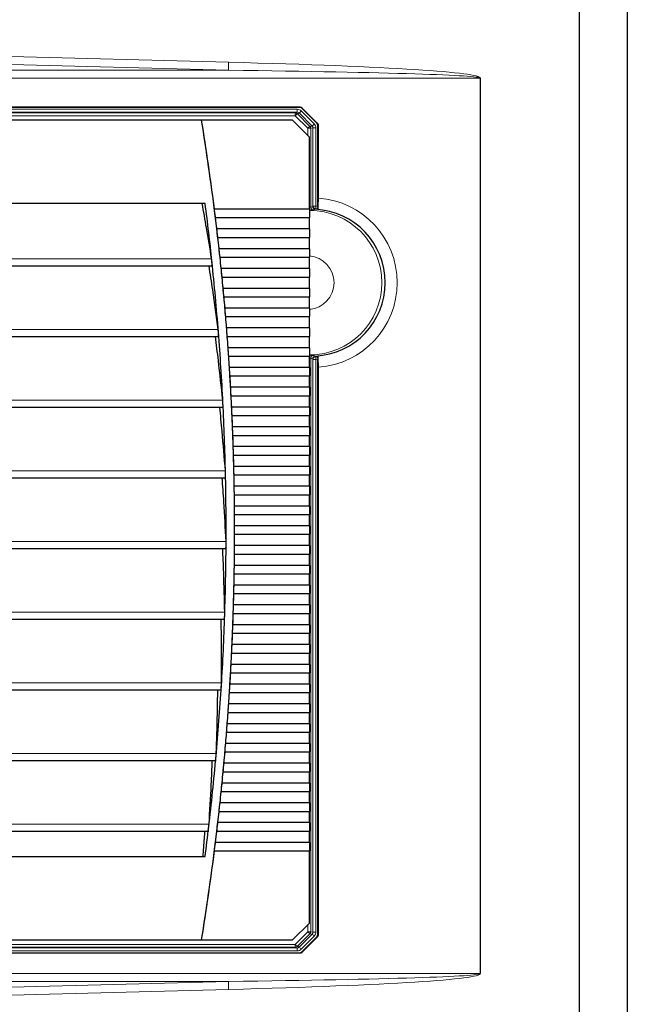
# Model space of a CAD drawing. Header units: millimetres. Extents: x 0 to 4205, y 0 to 2970.
# Tile 73 of 87: x 2272 to 2380, y 2322 to 2496. Entities that reach past the tile are written whole.
import ezdxf

# ---------------------------------------------------------------- set-up
doc = ezdxf.new("R2010")
doc.units = ezdxf.units.MM
doc.header["$LTSCALE"] = 5
doc.styles.add('SLDTEXTSTYLE0', font='TXT', dxfattribs={"width": 0.605})
doc.dimstyles.new('SLDDIMSTYLE0', dxfattribs={"dimtxt": 12.841593, "dimasz": 16.5, "dimexe": 0, "dimexo": 0.0625, "dimgap": 3.210398, "dimtad": 1, "dimdec": 0, "dimrnd": 1e-09, "dimzin": 12, "dimdsep": 46, "dimtxsty": 'SLDTEXTSTYLE0', "dimsah": 1, "dimcen": 0.09, "dimadec": 0, "dimazin": 3, "dimtfac": 1, "dimtdec": 1, "dimtofl": 0, "dimtmove": 0, "dimatfit": 3, "dimfxl": 0, "dimfrac": 2, "dimtolj": 1, "dimtzin": 12, "dimarcsym": 0})

# ---------------------------------------------------------------- blocks, each defined once
blk = doc.blocks.new('_D_7')
at = {"color": 7, "linetype": 'Continuous', "lineweight": 0}
for p, q in [((2163.82, 2742.16), (2159.41, 2742.16)), ((2159.41, 2742.16), (2159.41, 2722.44)), ((2198.12, 2742.16), (2202.53, 2742.16)), ((2202.53, 2742.16), (2202.53, 2722.44)), ((1950.03, 2550.64), (1950.03, 2724.5)), ((2399.56, 1699.78), (2399.56, 2724.5)), ((2159.41, 2722.44), (2163.82, 2722.44)), ((2202.53, 2722.44), (2198.12, 2722.44)), ((1950.03, 2719.5), (2399.56, 2719.5))]:
    blk.add_line(p, q, dxfattribs=at)
at = {"color": 7, "linetype": 'Continuous', "lineweight": 18}
for points in [[(1950.03, 2719.5), (1966.53, 2717), (1966.53, 2722)], [(2399.56, 2719.5), (2383.06, 2722), (2383.06, 2717)]]:
    blk.add_solid(points, dxfattribs=at)
at = {"color": 7, "linetype": 'Continuous', "lineweight": 18, "char_height": 13.229, "attachment_point": 1, "style": 'SLDTEXTSTYLE0'}
for s, insert in [('450', (2166.27, 2762.15)), ('17,7', (2163.82, 2739.49))]:
    blk.add_mtext(s, dxfattribs=dict(at, insert=insert))

msp = doc.modelspace()

# ---------------------------------------------------------------- linework, layer by layer
at = {"color": 7, "linetype": 'Continuous', "lineweight": 25}
for p, q in [((2371.06, 2586.69), (2371.06, 2151.67)), ((2379.56, 2586.69), (2379.56, 2151.67)), ((2321.63, 2480.67), (2180.32, 2480.67)), ((2321.73, 2480.71), (2180.35, 2480.71)), ((2324.7, 2477.81), (2321.99, 2480.52)), ((2322.08, 2480.56), (2324.79, 2477.85)), ((2304.27, 2478.42), (2267.82, 2478.42)), ((2304.28, 2478.42), (2304.27, 2478.42)), ((2320.36, 2478.42), (2304.28, 2478.42)), ((2323.36, 2475.42), (2320.36, 2478.42)), ((2324.84, 2463.21), (2324.84, 2477.46)), ((2324.94, 2464.62), (2324.94, 2477.5)), ((2323.36, 2462.67), (2323.36, 2475.42)), ((2304.91, 2463.67), (2197.05, 2463.67)), ((2323.36, 2462.67), (2306.56, 2462.67)), ((2306.74, 2461.17), (2323.36, 2461.17)), ((2323.36, 2459.17), (2323.36, 2461.17)), ((2323.36, 2459.17), (2306.99, 2459.17)), ((2307.16, 2457.67), (2323.36, 2457.67)), ((2323.36, 2455.67), (2323.36, 2457.67)), ((2323.36, 2455.67), (2307.39, 2455.67)), ((2307.55, 2454.17), (2323.36, 2454.17)), ((2323.36, 2452.17), (2323.36, 2454.17)), ((2195.77, 2452.66), (2306.16, 2452.66)), ((2323.36, 2452.17), (2307.76, 2452.17)), ((2307.91, 2450.67), (2323.36, 2450.67)), ((2323.36, 2448.67), (2323.36, 2450.67)), ((2323.36, 2448.67), (2308.11, 2448.67)), ((2308.25, 2447.17), (2323.36, 2447.17)), ((2323.36, 2445.17), (2323.36, 2447.17)), ((2323.36, 2445.17), (2308.43, 2445.17)), ((2308.55, 2443.67), (2323.36, 2443.67)), ((2323.36, 2441.67), (2323.36, 2443.67)), ((2323.36, 2441.67), (2308.72, 2441.67)), ((2194.64, 2440.16), (2307.28, 2440.16)), ((2308.83, 2440.17), (2323.36, 2440.17)), ((2323.36, 2438.17), (2323.36, 2440.17)), ((2323.36, 2438.17), (2308.98, 2438.17)), ((2309.08, 2436.67), (2323.36, 2436.67)), ((2323.36, 2434.67), (2323.36, 2436.67)), ((2323.36, 2434.67), (2309.22, 2434.67)), ((2324.84, 2334.38), (2324.84, 2436.13)), ((2324.94, 2334.35), (2324.94, 2434.72)), ((2309.31, 2433.17), (2323.36, 2433.17)), ((2323.36, 2431.17), (2323.36, 2433.17)), ((2323.36, 2431.17), (2309.43, 2431.17)), ((2309.51, 2429.67), (2323.36, 2429.67)), ((2323.36, 2427.67), (2323.36, 2429.67)), ((2193.86, 2427.66), (2308.06, 2427.66)), ((2323.36, 2427.67), (2309.61, 2427.67)), ((2309.68, 2426.17), (2323.36, 2426.17)), ((2323.36, 2424.17), (2323.36, 2426.17)), ((2323.36, 2424.17), (2309.76, 2424.17)), ((2309.82, 2422.67), (2323.36, 2422.67)), ((2323.36, 2420.67), (2323.36, 2422.67)), ((2323.36, 2420.67), (2309.89, 2420.67)), ((2309.94, 2419.17), (2323.36, 2419.17)), ((2323.36, 2417.17), (2323.36, 2419.17)), ((2323.36, 2417.17), (2309.99, 2417.17)), ((2310.03, 2415.67), (2323.36, 2415.67)), ((2323.36, 2413.67), (2323.36, 2415.67)), ((2193.43, 2415.16), (2308.49, 2415.16)), ((2323.36, 2413.67), (2310.06, 2413.67)), ((2310.09, 2412.17), (2323.36, 2412.17)), ((2323.36, 2410.17), (2323.36, 2412.17)), ((2323.36, 2410.17), (2310.11, 2410.17)), ((2310.12, 2408.67), (2323.36, 2408.67)), ((2323.36, 2406.67), (2323.36, 2408.67)), ((2323.36, 2406.67), (2310.13, 2406.67)), ((2310.13, 2405.17), (2323.36, 2405.17)), ((2323.36, 2403.17), (2323.36, 2405.17)), ((2323.36, 2403.17), (2310.12, 2403.17)), ((2193.35, 2402.66), (2308.58, 2402.66)), ((2310.11, 2401.67), (2323.36, 2401.67)), ((2323.36, 2399.67), (2323.36, 2401.67)), ((2323.36, 2399.67), (2310.09, 2399.67)), ((2310.06, 2398.17), (2323.36, 2398.17)), ((2323.36, 2396.17), (2323.36, 2398.17)), ((2323.36, 2396.17), (2310.03, 2396.17)), ((2309.99, 2394.67), (2323.36, 2394.67)), ((2323.36, 2392.67), (2323.36, 2394.67)), ((2323.36, 2392.67), (2309.94, 2392.67)), ((2309.89, 2391.17), (2323.36, 2391.17)), ((2323.36, 2389.17), (2323.36, 2391.17)), ((2193.61, 2390.16), (2308.35, 2390.16)), ((2323.36, 2389.17), (2309.82, 2389.17)), ((2309.76, 2387.67), (2323.36, 2387.67)), ((2323.36, 2385.67), (2323.36, 2387.67)), ((2309.61, 2384.17), (2323.36, 2384.17)), ((2323.36, 2385.67), (2309.68, 2385.67)), ((2323.36, 2382.17), (2323.36, 2384.17)), ((2309.43, 2380.67), (2323.36, 2380.67)), ((2323.36, 2382.17), (2309.51, 2382.17)), ((2323.36, 2378.67), (2323.36, 2380.67)), ((2194.22, 2377.66), (2307.77, 2377.66)), ((2309.22, 2377.17), (2323.36, 2377.17)), ((2323.36, 2378.67), (2309.31, 2378.67)), ((2323.36, 2375.17), (2323.36, 2377.17)), ((2308.98, 2373.67), (2323.36, 2373.67)), ((2323.36, 2375.17), (2309.08, 2375.17)), ((2323.36, 2371.67), (2323.36, 2373.67)), ((2308.72, 2370.17), (2323.36, 2370.17)), ((2323.36, 2371.67), (2308.83, 2371.67)), ((2323.36, 2368.17), (2323.36, 2370.17)), ((2308.43, 2366.67), (2323.36, 2366.67)), ((2323.36, 2368.17), (2308.55, 2368.17)), ((2323.36, 2364.67), (2323.36, 2366.67)), ((2195.18, 2365.16), (2306.84, 2365.16)), ((2308.11, 2363.17), (2323.36, 2363.17)), ((2323.36, 2364.67), (2308.25, 2364.67)), ((2323.36, 2361.17), (2323.36, 2363.17)), ((2307.76, 2359.67), (2323.36, 2359.67)), ((2323.36, 2361.17), (2307.91, 2361.17)), ((2323.36, 2357.67), (2323.36, 2359.67)), ((2307.39, 2356.17), (2323.36, 2356.17)), ((2323.36, 2357.67), (2307.55, 2357.67)), ((2323.36, 2354.17), (2323.36, 2356.17)), ((2196.49, 2352.66), (2305.57, 2352.66)), ((2306.99, 2352.67), (2323.36, 2352.67)), ((2323.36, 2354.17), (2307.16, 2354.17)), ((2323.36, 2350.67), (2323.36, 2352.67)), ((2306.56, 2349.17), (2323.36, 2349.17)), ((2323.36, 2350.67), (2306.74, 2350.67)), ((2323.36, 2336.42), (2323.36, 2349.17)), ((2197.05, 2348.17), (2304.91, 2348.17)), ((2320.36, 2333.42), (2323.36, 2336.42)), ((2321.99, 2331.32), (2324.7, 2334.03)), ((2324.79, 2333.99), (2322.09, 2331.28)), ((2197.7, 2333.42), (2304.27, 2333.42)), ((2304.28, 2333.42), (2304.27, 2333.42)), ((2304.28, 2333.42), (2320.36, 2333.42)), ((2180.32, 2331.17), (2321.64, 2331.17)), ((2180.35, 2331.14), (2321.73, 2331.14))]:
    msp.add_line(p, q, dxfattribs=at)
at = {"color": 8, "linetype": 'Continuous', "lineweight": 18}
for p, q in [((2155.38, 2492.71), (2309.05, 2488.67)), ((2309.04, 2487.26), (2155.37, 2491.3)), ((2151.38, 2487.26), (2309.04, 2487.26)), ((2353.53, 2485.84), (2150.19, 2485.84)), ((2353.53, 2327.5), (2353.53, 2485.84)), ((2353.53, 2485.84), (2353.58, 2485.84)), ((2353.58, 2485.84), (2353.58, 2327.5)), ((2321.18, 2479.83), (2180.72, 2479.83)), ((2180.75, 2480.33), (2321.21, 2480.33)), ((2320.87, 2479.69), (2321.18, 2479.83)), ((2321.63, 2480.67), (2321.73, 2480.71)), ((2321.91, 2480.04), (2324.21, 2477.74)), ((2322.08, 2480.56), (2321.99, 2480.52)), ((2320.84, 2479.19), (2180.51, 2479.19)), ((2180.53, 2479.69), (2320.87, 2479.69)), ((2323.06, 2476.97), (2320.84, 2479.19)), ((2321.53, 2479.68), (2321.23, 2479.54)), ((2321.23, 2479.54), (2323.44, 2477.32)), ((2323.83, 2477.38), (2321.53, 2479.68)), ((2323.06, 2475.72), (2323.06, 2476.97)), ((2323.06, 2476.97), (2323.58, 2476.97)), ((2323.44, 2477.32), (2323.83, 2477.38)), ((2323.97, 2477.03), (2323.58, 2476.97)), ((2323.58, 2476.97), (2323.58, 2463.03)), ((2324.5, 2477.03), (2323.97, 2477.03)), ((2323.97, 2463.23), (2323.97, 2477.03)), ((2324.5, 2477.03), (2324.5, 2463.23)), ((2324.7, 2477.81), (2324.79, 2477.85)), ((2324.94, 2477.5), (2324.84, 2477.46)), ((2323.35, 2462.44), (2323.4, 2462.44)), ((2323.4, 2462.44), (2323.35, 2462.37)), ((2323.4, 2462.44), (2323.52, 2462.51)), ((2323.58, 2463.03), (2323.93, 2463.15)), ((2323.93, 2463.15), (2323.97, 2463.23)), ((2323.97, 2463.23), (2324.5, 2463.23)), ((2324.46, 2462.76), (2324.4, 2462.65)), ((2195.9, 2453.89), (2306.05, 2453.89)), ((2194.73, 2441.39), (2307.21, 2441.39)), ((2323.4, 2436.9), (2323.35, 2436.97)), ((2323.4, 2436.9), (2323.35, 2436.9)), ((2323.4, 2436.9), (2323.52, 2436.83)), ((2323.58, 2436.31), (2323.58, 2334.87)), ((2323.93, 2436.19), (2323.58, 2436.31)), ((2323.97, 2436.11), (2323.93, 2436.19)), ((2324.4, 2436.69), (2324.46, 2436.58)), ((2324.5, 2436.11), (2323.97, 2436.11)), ((2323.97, 2334.81), (2323.97, 2436.11)), ((2324.5, 2436.11), (2324.5, 2334.81)), ((2193.92, 2428.89), (2308.03, 2428.89)), ((2193.46, 2416.39), (2308.49, 2416.39)), ((2193.34, 2403.89), (2308.61, 2403.89)), ((2193.57, 2391.39), (2308.38, 2391.39)), ((2194.15, 2378.89), (2307.8, 2378.89)), ((2195.07, 2366.39), (2306.87, 2366.39)), ((2196.35, 2353.89), (2305.6, 2353.89)), ((2323.06, 2334.87), (2323.06, 2336.12)), ((2320.84, 2332.65), (2323.06, 2334.87)), ((2323.44, 2334.52), (2321.23, 2332.3)), ((2321.53, 2332.16), (2323.83, 2334.46)), ((2324.21, 2334.11), (2321.91, 2331.81)), ((2323.58, 2334.87), (2323.06, 2334.87)), ((2323.83, 2334.46), (2323.44, 2334.52)), ((2323.58, 2334.87), (2323.97, 2334.81)), ((2324.5, 2334.81), (2323.97, 2334.81)), ((2324.79, 2333.99), (2324.7, 2334.03)), ((2324.84, 2334.38), (2324.94, 2334.35)), ((2180.51, 2332.65), (2320.84, 2332.65)), ((2320.87, 2332.15), (2180.53, 2332.15)), ((2180.72, 2332.01), (2321.18, 2332.01)), ((2321.18, 2332.01), (2320.87, 2332.15)), ((2321.23, 2332.3), (2321.53, 2332.16)), ((2321.21, 2331.51), (2180.75, 2331.51)), ((2321.73, 2331.14), (2321.64, 2331.17)), ((2321.99, 2331.32), (2322.09, 2331.28)), ((2150.19, 2327.5), (2353.53, 2327.5)), ((2353.53, 2327.5), (2353.58, 2327.5)), ((2309.04, 2326.09), (2151.38, 2326.09)), ((2155.37, 2322.04), (2309.04, 2326.09)), ((2309.05, 2324.67), (2155.38, 2320.63))]:
    msp.add_line(p, q, dxfattribs=at)
at = {"color": 8, "linetype": 'Continuous', "lineweight": 18, "flags": 128}
for points in [[(2324.4, 2462.65), (2324.31, 2462.61), (2324.06, 2462.53)], [(2324.06, 2436.81), (2324.16, 2436.78), (2324.4, 2436.69)]]:
    msp.add_lwpolyline(points, dxfattribs=at)
at = {"color": 8, "linetype": 'Continuous', "lineweight": 18}
for centre, radius, start, end in [((2352.01, 2487.45), 42.97, 178.381, 180.2635), ((2318.97, 2480.21), 2.24, 350.2173, 3.0349), ((2319.26, 2482.52), 3.64, 308.6525, 316.8626), ((2323.08, 2479.31), 2.24, 170.2173, 183.0349), ((2323.5, 2476.7), 3.64, 128.6525, 136.8626), ((2320.87, 2479.19), 0.499, 44.9827, 89.9417), ((2325.71, 2474.48), 3.64, 128.6525, 136.8626), ((2323.08, 2476.97), 0.502, 0.0668, 44.8576), ((2321.55, 2480.22), 3.64, 308.6525, 316.8626), ((2323.88, 2449.67), 14.99, 274.0442, 85.9558), ((2323.6, 2462.75), 0.255, 194.2199, 249.9451), ((2323.38, 2449.67), 12.77, 270.0815, 89.9185), ((2324.08, 2463.03), 0.501, 180.1078, 267.5704), ((2324.43, 2463.15), 0.501, 180.1073, 267.0591), ((2324.47, 2463.26), 0.503, 183.6732, 268.033), ((2320.64, 2463.35), 3.86, 351.2516, 358.2796), ((2323.82, 2449.72), 13.06, 85.6665, 87.219), ((2323.84, 2449.72), 13.53, 85.7679, 87.219), ((2322.92, 2449.67), 4.78, 275.1588, 84.8412), ((2323.6, 2436.59), 0.255, 110.0549, 165.7801), ((2324.08, 2436.31), 0.501, 92.4296, 179.8922), ((2324.43, 2436.19), 0.501, 92.9409, 179.8927), ((2324.47, 2436.08), 0.503, 91.967, 176.3268), ((2323.82, 2449.62), 13.06, 272.781, 274.3335), ((2320.64, 2435.99), 3.86, 1.7204, 8.7484), ((2323.84, 2449.62), 13.53, 272.781, 274.2321), ((2325.71, 2337.36), 3.64, 223.1374, 231.3475), ((2323.08, 2334.87), 0.502, 315.1424, 359.9332), ((2321.55, 2331.62), 3.64, 43.1374, 51.3475), ((2323.08, 2332.53), 2.24, 176.9651, 189.7827), ((2323.5, 2335.14), 3.64, 223.1374, 231.3475), ((2320.87, 2332.65), 0.499, 270.0583, 315.0173), ((2318.97, 2331.63), 2.24, 356.9651, 9.7827), ((2319.26, 2329.32), 3.64, 43.1374, 51.3475), ((2352.01, 2325.89), 42.97, 179.7365, 181.619)]:
    msp.add_arc(centre, radius, start, end, dxfattribs=at)
at = {"color": 7, "linetype": 'Continuous', "lineweight": 25}
for centre, radius, start, end in [((1857.83, 2405.93), 452.29, 7.1116, 9.2234), ((1857.84, 2405.93), 452.29, 7.2072, 9.2234), ((1857.82, 2405.92), 450.81, 6.0462, 7.3597), ((2346.01, 2461.92), 22.66, 178.1077, 181.8923), ((2323.77, 2449.67), 12.99, 272.8096, 87.1904), ((1857.81, 2405.92), 452.31, 6.6651, 7.1116), ((1857.82, 2405.92), 452.31, 6.7605, 7.0161), ((2346.01, 2458.42), 22.66, 178.1077, 181.8923), ((1857.81, 2405.92), 452.31, 6.2189, 6.6651), ((1857.82, 2405.92), 452.31, 6.3143, 6.5696), ((2346.01, 2454.92), 22.66, 178.1077, 181.8923), ((1857.8, 2405.92), 452.32, 5.7731, 6.2189), ((1857.81, 2405.92), 452.32, 5.8684, 6.1235), ((1857.8, 2405.92), 450.82, 4.4508, 6.0462), ((2346.01, 2451.42), 22.66, 178.1077, 181.8923), ((1857.8, 2405.92), 452.32, 5.3277, 5.7731), ((1857.81, 2405.92), 452.32, 5.4229, 5.6778), ((2346.01, 2447.92), 22.66, 178.1077, 181.8923), ((1857.8, 2405.92), 452.32, 4.8825, 5.3277), ((1857.81, 2405.92), 452.32, 4.9777, 5.2325), ((2346.01, 2444.42), 22.66, 178.1077, 181.8923), ((1857.79, 2405.92), 452.33, 4.4377, 4.8825), ((1857.8, 2405.92), 452.33, 4.5328, 4.7874), ((2346.01, 2440.92), 22.66, 178.1077, 181.8923), ((1857.79, 2405.92), 450.83, 2.8589, 4.4508), ((1857.79, 2405.92), 452.33, 3.9932, 4.4377), ((1857.8, 2405.92), 452.33, 4.0882, 4.3427), ((2346.01, 2437.42), 22.66, 178.1077, 181.8923), ((1857.79, 2405.92), 452.33, 3.5489, 3.9932), ((1857.8, 2405.92), 452.33, 3.6439, 3.8982), ((2346.01, 2433.92), 22.66, 178.1077, 181.8923), ((1857.78, 2405.92), 452.34, 3.1048, 3.5489), ((1857.8, 2405.92), 452.34, 3.1997, 3.4539), ((2346.01, 2430.42), 22.66, 178.1077, 181.8923), ((1857.78, 2405.92), 452.34, 2.6609, 3.1048), ((1857.79, 2405.92), 452.34, 2.7558, 3.0099), ((1857.78, 2405.92), 450.84, 1.2693, 2.8589), ((2346.01, 2426.92), 22.66, 178.1077, 181.8923), ((1857.78, 2405.92), 452.34, 2.2172, 2.6609), ((1857.79, 2405.92), 452.34, 2.312, 2.566), ((2346.01, 2423.42), 22.66, 178.1077, 181.8923), ((1857.78, 2405.92), 452.34, 1.7736, 2.2172), ((1857.79, 2405.92), 452.34, 1.8684, 2.1223), ((2346.01, 2419.92), 22.66, 178.1077, 181.8923), ((1857.78, 2405.92), 452.34, 1.3301, 1.7736), ((1857.79, 2405.92), 452.34, 1.4249, 1.6788), ((2346.01, 2416.42), 22.66, 178.1077, 181.8923), ((1857.78, 2405.92), 450.84, 359.6806, 1.2693), ((1857.78, 2405.92), 452.34, 0.8867, 1.3301), ((1857.79, 2405.92), 452.34, 0.9815, 1.2353), ((2346.01, 2412.92), 22.66, 178.1077, 181.8923), ((1857.78, 2405.92), 452.34, 0.4433, 0.8867), ((1857.79, 2405.92), 452.34, 0.5381, 0.7919), ((2346.01, 2409.42), 22.66, 178.1077, 181.8923), ((1857.78, 2405.92), 452.34, 360, 0.4433), ((1857.79, 2405.92), 452.34, 0.0948, 0.3485), ((2346.01, 2405.92), 22.66, 178.1077, 181.8923), ((1857.78, 2405.92), 452.34, 359.5567, 0), ((1857.79, 2405.92), 452.34, 359.6515, 359.9052), ((1857.78, 2405.92), 450.84, 358.0916, 359.6806), ((2346.01, 2402.42), 22.66, 178.1077, 181.8923), ((1857.78, 2405.92), 452.34, 359.1133, 359.5567), ((1857.79, 2405.92), 452.34, 359.2081, 359.4619), ((2346.01, 2398.92), 22.66, 178.1077, 181.8923), ((1857.78, 2405.92), 452.34, 358.6699, 359.1133), ((1857.79, 2405.92), 452.34, 358.7647, 359.0185), ((2346.01, 2395.42), 22.66, 178.1077, 181.8923), ((1857.78, 2405.92), 452.34, 358.2264, 358.6699), ((1857.79, 2405.92), 452.34, 358.3212, 358.5751), ((2346.01, 2391.92), 22.66, 178.1077, 181.8923), ((1857.79, 2405.92), 450.84, 356.5012, 358.0916), ((1857.78, 2405.92), 452.34, 357.7828, 358.2264), ((1857.79, 2405.92), 452.34, 357.8777, 358.1316), ((2346.01, 2388.42), 22.66, 178.1077, 181.8923), ((1857.78, 2405.92), 452.34, 357.3391, 357.7828), ((1857.79, 2405.92), 452.34, 357.434, 357.688), ((1857.78, 2405.92), 452.34, 356.8952, 357.3391), ((1857.79, 2405.92), 452.34, 356.9901, 357.2442), ((2346.01, 2384.92), 22.66, 178.1077, 181.8923), ((1857.78, 2405.92), 452.34, 356.4511, 356.8952), ((1857.8, 2405.92), 452.34, 356.5461, 356.8003), ((2346.01, 2381.42), 22.66, 178.1077, 181.8923), ((1857.79, 2405.92), 450.83, 354.9081, 356.5012), ((1857.79, 2405.92), 452.33, 356.0068, 356.4511), ((1857.8, 2405.92), 452.33, 356.1018, 356.3561), ((2346.01, 2377.92), 22.66, 178.1077, 181.8923), ((1857.79, 2405.92), 452.33, 355.5623, 356.0068), ((1857.8, 2405.92), 452.33, 355.6573, 355.9118), ((2346.01, 2374.42), 22.66, 178.1077, 181.8923), ((1857.79, 2405.92), 452.33, 355.1175, 355.5623), ((1857.8, 2405.92), 452.33, 355.2126, 355.4672), ((2346.01, 2370.92), 22.66, 178.1077, 181.8923), ((1857.8, 2405.92), 452.32, 354.6723, 355.1175), ((1857.81, 2405.92), 452.32, 354.7675, 355.0223), ((2346.01, 2367.42), 22.66, 178.1077, 181.8923), ((1857.81, 2405.92), 450.81, 353.3109, 354.9081), ((1857.8, 2405.92), 452.32, 354.2269, 354.6723), ((1857.81, 2405.92), 452.32, 354.3222, 354.5771), ((2346.01, 2363.92), 22.66, 178.1077, 181.8923), ((1857.8, 2405.92), 452.32, 353.7811, 354.2269), ((1857.81, 2405.92), 452.32, 353.8765, 354.1316), ((2346.01, 2360.42), 22.66, 178.1077, 181.8923), ((1857.81, 2405.92), 452.31, 353.3349, 353.7811), ((1857.82, 2405.92), 452.31, 353.4304, 353.6857), ((2346.01, 2356.92), 22.66, 178.1077, 181.8923), ((1857.82, 2405.92), 450.8, 352.6403, 353.3109), ((1857.81, 2405.92), 452.31, 352.8884, 353.3349), ((1857.82, 2405.92), 452.31, 352.9839, 353.2395), ((2346.01, 2353.42), 22.66, 178.1077, 181.8923), ((1857.83, 2405.92), 452.29, 350.7766, 352.8884), ((1857.84, 2405.92), 452.29, 350.7766, 352.7928), ((2346.01, 2349.92), 22.66, 178.1077, 181.8923)]:
    msp.add_arc(centre, radius, start, end, dxfattribs=at)
at = {"color": 8, "linetype": 'Continuous', "lineweight": 18}
for centre, major_axis, ratio, start_param, end_param in [((2200.87, 2485.84), (152.71, 0), 0.026193, 0, 0.783528), ((2200.94, 2485.84), (152.59, 0), 0.013107, 0, 0.783528), ((2321.18, 2479.33), (0.234, 0.443), 0.995595, 5.982415, 6.767309), ((2321.21, 2479.33), (0.105, 0.995), 0.997578, 5.602888, 6.387781), ((2323.47, 2477.03), (0.448, 0.225), 0.997026, 5.816832, 6.601726), ((2323.5, 2477.03), (0.177, 0.984), 0.998548, 4.890073, 5.674966), ((2323.09, 2462.54), (1, 0.002), 0.034855, 4.979233, 5.155128), ((2323.09, 2436.8), (1, -0.002), 0.034855, 1.128057, 1.303952), ((2323.47, 2334.81), (0.448, -0.225), 0.997026, 5.964645, 6.749538), ((2323.5, 2334.81), (-0.177, 0.984), 0.998548, 3.749812, 4.534705), ((2321.18, 2332.51), (-0.234, 0.443), 0.995595, 2.657469, 3.442363), ((2321.21, 2332.51), (-0.105, 0.995), 0.997578, 3.036997, 3.82189), ((2200.94, 2327.5), (152.59, 0), 0.013107, 5.499658, 6.283185), ((2200.87, 2327.5), (152.71, 0), 0.026193, 5.499658, 6.283185)]:
    msp.add_ellipse(centre, major_axis=major_axis, ratio=ratio, start_param=start_param, end_param=end_param, dxfattribs=at)
at = {"color": 7, "linetype": 'Continuous', "lineweight": 25}
for centre, major_axis, start_param, end_param in [((2321.63, 2480.17), (0.143, 0.48), 5.787423, 6.571603), ((2321.73, 2480.21), (0.143, 0.48), 5.787423, 6.571603), ((2324.34, 2477.46), (0.143, 0.48), 5.002025, 5.787423), ((2324.44, 2477.5), (0.143, 0.48), 5.002025, 5.787423), ((2324.34, 2334.38), (-0.143, 0.48), 3.638573, 4.422753), ((2324.44, 2334.35), (-0.143, 0.48), 3.638573, 4.422753), ((2321.64, 2331.67), (-0.143, 0.48), 2.853174, 3.638573), ((2321.73, 2331.64), (-0.143, 0.48), 2.853174, 3.638573)]:
    msp.add_ellipse(centre, major_axis=major_axis, ratio=0.997773, start_param=start_param, end_param=end_param, dxfattribs=at)
for points, knots in [([(2324.81, 2462.74), (2324.82, 2462.78), (2324.85, 2462.92), (2324.89, 2463.3), (2324.93, 2463.9), (2324.93, 2464.37), (2324.94, 2464.62)], [0, 0, 0, 0, 0.149616, 0.422835, 0.696035, 1, 1, 1, 1]), ([(2306.05, 2453.89), (2305.76, 2455.72), (2305.23, 2458.98), (2304.65, 2462.24), (2304.4, 2463.67)], [0, 0, 0, 0, 0.560131, 1, 1, 1, 1]), ([(2306.64, 2461.92), (2306.62, 2462.05), (2306.59, 2462.31), (2306.57, 2462.55), (2306.56, 2462.67)], [0, 0, 0, 0, 0.499507, 1, 1, 1, 1]), ([(2324.84, 2463.21), (2324.84, 2463.15), (2324.84, 2463.04), (2324.83, 2462.89), (2324.82, 2462.79), (2324.81, 2462.75), (2324.81, 2462.74)], [0, 0, 0, 0, 0.274357, 0.548739, 0.822473, 1, 1, 1, 1]), ([(2306.74, 2461.17), (2306.73, 2461.29), (2306.69, 2461.53), (2306.66, 2461.79), (2306.64, 2461.92)], [0, 0, 0, 0, 0.500541, 1, 1, 1, 1]), ([(2307.06, 2458.42), (2307.05, 2458.55), (2307.02, 2458.81), (2307, 2459.05), (2306.99, 2459.17)], [0, 0, 0, 0, 0.499512, 1, 1, 1, 1]), ([(2307.16, 2457.67), (2307.14, 2457.79), (2307.11, 2458.03), (2307.08, 2458.29), (2307.06, 2458.42)], [0, 0, 0, 0, 0.500543, 1, 1, 1, 1]), ([(2307.46, 2454.92), (2307.44, 2455.05), (2307.42, 2455.31), (2307.4, 2455.55), (2307.39, 2455.67)], [0, 0, 0, 0, 0.499517, 1, 1, 1, 1]), ([(2306.11, 2453.41), (2306.11, 2453.46), (2306.1, 2453.56), (2306.08, 2453.73), (2306.06, 2453.83), (2306.05, 2453.89)], [0, 0, 0, 0, 0.314199, 0.58581, 1, 1, 1, 1]), ([(2307.55, 2454.17), (2307.53, 2454.29), (2307.5, 2454.53), (2307.47, 2454.79), (2307.46, 2454.92)], [0, 0, 0, 0, 0.500545, 1, 1, 1, 1]), ([(2307.21, 2441.39), (2306.9, 2443.73), (2306.4, 2447.48), (2305.82, 2451.24), (2305.6, 2452.66)], [0, 0, 0, 0, 0.622077, 1, 1, 1, 1]), ([(2306.15, 2452.66), (2306.15, 2452.66), (2306.15, 2452.65), (2306.16, 2452.7), (2306.16, 2452.8), (2306.15, 2452.96), (2306.14, 2453.17), (2306.12, 2453.32), (2306.11, 2453.41)], [0, 0, 0, 0, 0.035923, 0.22238, 0.409369, 0.611253, 0.775991, 1, 1, 1, 1]), ([(2307.82, 2451.42), (2307.81, 2451.55), (2307.79, 2451.81), (2307.77, 2452.05), (2307.76, 2452.17)], [0, 0, 0, 0, 0.499521, 1, 1, 1, 1]), ([(2307.91, 2450.67), (2307.9, 2450.79), (2307.87, 2451.03), (2307.84, 2451.29), (2307.82, 2451.42)], [0, 0, 0, 0, 0.500547, 1, 1, 1, 1]), ([(2308.16, 2447.92), (2308.15, 2448.05), (2308.13, 2448.31), (2308.11, 2448.55), (2308.11, 2448.67)], [0, 0, 0, 0, 0.499525, 1, 1, 1, 1]), ([(2308.25, 2447.17), (2308.23, 2447.29), (2308.2, 2447.53), (2308.18, 2447.79), (2308.16, 2447.92)], [0, 0, 0, 0, 0.500548, 1, 1, 1, 1]), ([(2308.48, 2444.42), (2308.47, 2444.55), (2308.45, 2444.81), (2308.43, 2445.05), (2308.43, 2445.17)], [0, 0, 0, 0, 0.499529, 1, 1, 1, 1]), ([(2308.55, 2443.67), (2308.54, 2443.79), (2308.51, 2444.03), (2308.49, 2444.29), (2308.48, 2444.42)], [0, 0, 0, 0, 0.5005494, 1, 1, 1, 1]), ([(2308.76, 2440.92), (2308.75, 2441.05), (2308.73, 2441.31), (2308.72, 2441.55), (2308.72, 2441.67)], [0, 0, 0, 0, 0.499532, 1, 1, 1, 1]), ([(2308.03, 2428.89), (2307.78, 2431.23), (2307.38, 2434.98), (2306.91, 2438.74), (2306.73, 2440.16)], [0, 0, 0, 0, 0.622024, 1, 1, 1, 1]), ([(2307.26, 2440.91), (2307.26, 2440.96), (2307.25, 2441.06), (2307.23, 2441.23), (2307.22, 2441.33), (2307.21, 2441.39)], [0, 0, 0, 0, 0.315356, 0.587355, 1, 1, 1, 1]), ([(2307.27, 2440.16), (2307.27, 2440.16), (2307.28, 2440.15), (2307.29, 2440.19), (2307.29, 2440.28), (2307.29, 2440.43), (2307.28, 2440.64), (2307.27, 2440.81), (2307.26, 2440.91)], [0, 0, 0, 0, 0.035508, 0.222222, 0.375587, 0.556375, 0.764537, 1, 1, 1, 1]), ([(2308.83, 2440.17), (2308.82, 2440.29), (2308.79, 2440.53), (2308.77, 2440.79), (2308.76, 2440.92)], [0, 0, 0, 0, 0.5005503, 1, 1, 1, 1]), ([(2309.02, 2437.42), (2309.01, 2437.55), (2308.99, 2437.81), (2308.98, 2438.05), (2308.98, 2438.17)], [0, 0, 0, 0, 0.499535, 1, 1, 1, 1]), ([(2309.08, 2436.67), (2309.07, 2436.79), (2309.05, 2437.03), (2309.03, 2437.29), (2309.02, 2437.42)], [0, 0, 0, 0, 0.500551, 1, 1, 1, 1]), ([(2324.94, 2434.72), (2324.94, 2434.94), (2324.93, 2435.39), (2324.9, 2436.01), (2324.85, 2436.41), (2324.82, 2436.56), (2324.81, 2436.6)], [0, 0, 0, 0, 0.274392, 0.548807, 0.850385, 1, 1, 1, 1]), ([(2324.81, 2436.6), (2324.81, 2436.58), (2324.82, 2436.53), (2324.83, 2436.4), (2324.84, 2436.26), (2324.84, 2436.17), (2324.84, 2436.13)], [0, 0, 0, 0, 0.272845, 0.54568, 0.818839, 1, 1, 1, 1]), ([(2309.25, 2433.92), (2309.24, 2434.05), (2309.23, 2434.31), (2309.22, 2434.55), (2309.22, 2434.67)], [0, 0, 0, 0, 0.499538, 1, 1, 1, 1]), ([(2309.31, 2433.17), (2309.3, 2433.29), (2309.28, 2433.53), (2309.26, 2433.79), (2309.25, 2433.92)], [0, 0, 0, 0, 0.5005517, 1, 1, 1, 1]), ([(2309.45, 2430.42), (2309.45, 2430.55), (2309.43, 2430.81), (2309.43, 2431.05), (2309.43, 2431.17)], [0, 0, 0, 0, 0.4995402, 1, 1, 1, 1]), ([(2309.51, 2429.67), (2309.5, 2429.79), (2309.48, 2430.03), (2309.46, 2430.29), (2309.45, 2430.42)], [0, 0, 0, 0, 0.5005522, 1, 1, 1, 1]), ([(2308.49, 2416.39), (2308.31, 2418.73), (2308.01, 2422.48), (2307.64, 2426.24), (2307.5, 2427.66)], [0, 0, 0, 0, 0.6219716, 1, 1, 1, 1]), ([(2308.06, 2428.41), (2308.06, 2428.46), (2308.05, 2428.57), (2308.04, 2428.73), (2308.03, 2428.83), (2308.03, 2428.89)], [0, 0, 0, 0, 0.318045, 0.5909414, 1, 1, 1, 1]), ([(2308.05, 2427.66), (2308.05, 2427.66), (2308.06, 2427.65), (2308.07, 2427.69), (2308.07, 2427.78), (2308.07, 2427.93), (2308.07, 2428.14), (2308.06, 2428.31), (2308.06, 2428.41)], [0, 0, 0, 0, 0.035031, 0.222086, 0.376857, 0.558144, 0.765886, 1, 1, 1, 1]), ([(2309.63, 2426.92), (2309.63, 2427.05), (2309.61, 2427.31), (2309.61, 2427.55), (2309.61, 2427.67)], [0, 0, 0, 0, 0.499542, 1, 1, 1, 1]), ([(2309.68, 2426.17), (2309.67, 2426.29), (2309.65, 2426.53), (2309.64, 2426.79), (2309.63, 2426.92)], [0, 0, 0, 0, 0.500553, 1, 1, 1, 1]), ([(2309.82, 2422.67), (2309.81, 2422.79), (2309.8, 2423.03), (2309.79, 2423.29), (2309.78, 2423.42)], [0, 0, 0, 0, 0.500553, 1, 1, 1, 1]), ([(2309.94, 2419.17), (2309.93, 2419.29), (2309.92, 2419.53), (2309.91, 2419.79), (2309.9, 2419.92)], [0, 0, 0, 0, 0.500553, 1, 1, 1, 1]), ([(2308.48, 2415.16), (2308.48, 2415.16), (2308.49, 2415.15), (2308.5, 2415.19), (2308.51, 2415.28), (2308.51, 2415.43), (2308.51, 2415.65), (2308.51, 2415.82), (2308.51, 2415.91)], [0, 0, 0, 0, 0.033914, 0.2219975, 0.3811872, 0.5639591, 0.7702532, 1, 1, 1, 1]), ([(2310.03, 2415.67), (2310.02, 2415.79), (2310.01, 2416.03), (2310, 2416.29), (2310, 2416.42)], [0, 0, 0, 0, 0.500553, 1, 1, 1, 1]), ([(2308.61, 2403.89), (2308.49, 2406.23), (2308.3, 2409.98), (2308.03, 2413.74), (2307.93, 2415.16)], [0, 0, 0, 0, 0.621919, 1, 1, 1, 1]), ([(2308.56, 2402.66), (2308.57, 2402.66), (2308.58, 2402.66), (2308.59, 2402.74), (2308.6, 2402.9), (2308.61, 2403.13), (2308.61, 2403.31), (2308.61, 2403.41)], [0, 0, 0, 0, 0.122927, 0.323712, 0.536833, 0.762269, 1, 1, 1, 1]), ([(2308.38, 2391.39), (2308.32, 2393.72), (2308.24, 2397.48), (2308.08, 2401.24), (2308.02, 2402.66)], [0, 0, 0, 0, 0.621867, 1, 1, 1, 1]), ([(2310, 2395.42), (2310, 2395.55), (2310.01, 2395.81), (2310.02, 2396.05), (2310.03, 2396.17)], [0, 0, 0, 0, 0.4995458, 1, 1, 1, 1]), ([(2309.9, 2391.92), (2309.91, 2392.05), (2309.92, 2392.31), (2309.93, 2392.55), (2309.94, 2392.67)], [0, 0, 0, 0, 0.499545, 1, 1, 1, 1]), ([(2308.3, 2390.16), (2308.3, 2390.16), (2308.31, 2390.15), (2308.32, 2390.19), (2308.33, 2390.28), (2308.35, 2390.42), (2308.36, 2390.63), (2308.37, 2390.81), (2308.37, 2390.91)], [0, 0, 0, 0, 0.036784, 0.222072, 0.367659, 0.545922, 0.756748, 1, 1, 1, 1]), ([(2307.8, 2378.89), (2307.81, 2381.22), (2307.83, 2384.98), (2307.77, 2388.74), (2307.75, 2390.16)], [0, 0, 0, 0, 0.621814, 1, 1, 1, 1]), ([(2309.78, 2388.42), (2309.79, 2388.55), (2309.8, 2388.81), (2309.81, 2389.05), (2309.82, 2389.17)], [0, 0, 0, 0, 0.499543, 1, 1, 1, 1]), ([(2309.61, 2384.17), (2309.61, 2384.29), (2309.61, 2384.53), (2309.63, 2384.79), (2309.63, 2384.92)], [0, 0, 0, 0, 0.500554, 1, 1, 1, 1]), ([(2309.63, 2384.92), (2309.64, 2385.05), (2309.65, 2385.31), (2309.67, 2385.55), (2309.68, 2385.67)], [0, 0, 0, 0, 0.4995412, 1, 1, 1, 1]), ([(2309.43, 2380.67), (2309.43, 2380.79), (2309.43, 2381.03), (2309.45, 2381.29), (2309.45, 2381.42)], [0, 0, 0, 0, 0.5005542, 1, 1, 1, 1]), ([(2309.45, 2381.42), (2309.46, 2381.55), (2309.48, 2381.81), (2309.5, 2382.05), (2309.51, 2382.17)], [0, 0, 0, 0, 0.499539, 1, 1, 1, 1]), ([(2307.78, 2378.41), (2307.79, 2378.51), (2307.8, 2378.68), (2307.8, 2378.83), (2307.8, 2378.89)], [0, 0, 0, 0, 0.572809, 1, 1, 1, 1]), ([(2306.87, 2366.39), (2306.95, 2368.72), (2307.08, 2372.48), (2307.12, 2376.24), (2307.14, 2377.66)], [0, 0, 0, 0, 0.621762, 1, 1, 1, 1]), ([(2307.69, 2377.66), (2307.69, 2377.66), (2307.69, 2377.65), (2307.71, 2377.69), (2307.72, 2377.78), (2307.74, 2377.92), (2307.76, 2378.14), (2307.78, 2378.31), (2307.78, 2378.41)], [0, 0, 0, 0, 0.036461, 0.222159, 0.370229, 0.549287, 0.759248, 1, 1, 1, 1]), ([(2309.22, 2377.17), (2309.22, 2377.29), (2309.23, 2377.53), (2309.24, 2377.79), (2309.25, 2377.92)], [0, 0, 0, 0, 0.500554, 1, 1, 1, 1]), ([(2309.25, 2377.92), (2309.26, 2378.05), (2309.28, 2378.31), (2309.3, 2378.55), (2309.31, 2378.67)], [0, 0, 0, 0, 0.499536, 1, 1, 1, 1]), ([(2308.98, 2373.67), (2308.98, 2373.79), (2308.99, 2374.03), (2309.01, 2374.29), (2309.02, 2374.42)], [0, 0, 0, 0, 0.500554, 1, 1, 1, 1]), ([(2309.02, 2374.42), (2309.03, 2374.55), (2309.05, 2374.81), (2309.07, 2375.05), (2309.08, 2375.17)], [0, 0, 0, 0, 0.499534, 1, 1, 1, 1]), ([(2308.72, 2370.17), (2308.72, 2370.29), (2308.73, 2370.53), (2308.75, 2370.79), (2308.76, 2370.92)], [0, 0, 0, 0, 0.5005532, 1, 1, 1, 1]), ([(2308.76, 2370.92), (2308.77, 2371.05), (2308.79, 2371.31), (2308.82, 2371.55), (2308.83, 2371.67)], [0, 0, 0, 0, 0.49953, 1, 1, 1, 1]), ([(2308.43, 2366.67), (2308.43, 2366.79), (2308.45, 2367.03), (2308.47, 2367.29), (2308.48, 2367.42)], [0, 0, 0, 0, 0.500553, 1, 1, 1, 1]), ([(2308.48, 2367.42), (2308.49, 2367.55), (2308.51, 2367.81), (2308.54, 2368.05), (2308.55, 2368.17)], [0, 0, 0, 0, 0.499527, 1, 1, 1, 1]), ([(2305.6, 2353.89), (2305.74, 2356.22), (2305.97, 2359.98), (2306.12, 2363.74), (2306.18, 2365.16)], [0, 0, 0, 0, 0.6217084, 1, 1, 1, 1]), ([(2306.73, 2365.16), (2306.73, 2365.16), (2306.74, 2365.15), (2306.75, 2365.19), (2306.77, 2365.28), (2306.79, 2365.42), (2306.82, 2365.64), (2306.83, 2365.81), (2306.84, 2365.91)], [0, 0, 0, 0, 0.036521, 0.22231, 0.371171, 0.550451, 0.76009, 1, 1, 1, 1]), ([(2306.84, 2365.91), (2306.85, 2365.96), (2306.86, 2366.06), (2306.87, 2366.23), (2306.87, 2366.33), (2306.87, 2366.39)], [0, 0, 0, 0, 0.307017, 0.57624, 1, 1, 1, 1]), ([(2308.11, 2363.17), (2308.11, 2363.29), (2308.13, 2363.53), (2308.15, 2363.79), (2308.16, 2363.92)], [0, 0, 0, 0, 0.500552, 1, 1, 1, 1]), ([(2308.16, 2363.92), (2308.18, 2364.05), (2308.2, 2364.31), (2308.23, 2364.55), (2308.25, 2364.67)], [0, 0, 0, 0, 0.4995228, 1, 1, 1, 1]), ([(2307.76, 2359.67), (2307.77, 2359.79), (2307.79, 2360.03), (2307.81, 2360.29), (2307.82, 2360.42)], [0, 0, 0, 0, 0.50055, 1, 1, 1, 1]), ([(2307.82, 2360.42), (2307.84, 2360.55), (2307.87, 2360.81), (2307.9, 2361.05), (2307.91, 2361.17)], [0, 0, 0, 0, 0.499519, 1, 1, 1, 1]), ([(2307.39, 2356.17), (2307.4, 2356.29), (2307.42, 2356.53), (2307.44, 2356.79), (2307.46, 2356.92)], [0, 0, 0, 0, 0.500549, 1, 1, 1, 1]), ([(2307.46, 2356.92), (2307.47, 2357.05), (2307.5, 2357.31), (2307.53, 2357.55), (2307.55, 2357.67)], [0, 0, 0, 0, 0.499514, 1, 1, 1, 1]), ([(2304.55, 2348.17), (2304.63, 2349.24), (2304.75, 2350.73), (2304.85, 2352.23), (2304.87, 2352.66)], [0, 0, 0, 0, 0.715306, 1, 1, 1, 1]), ([(2305.42, 2352.66), (2305.42, 2352.66), (2305.42, 2352.65), (2305.44, 2352.7), (2305.46, 2352.8), (2305.49, 2352.96), (2305.52, 2353.17), (2305.54, 2353.32), (2305.55, 2353.41)], [0, 0, 0, 0, 0.036751, 0.222485, 0.408764, 0.611315, 0.772419, 1, 1, 1, 1]), ([(2305.55, 2353.41), (2305.56, 2353.46), (2305.57, 2353.56), (2305.59, 2353.73), (2305.59, 2353.83), (2305.6, 2353.89)], [0, 0, 0, 0, 0.307971, 0.577508, 1, 1, 1, 1]), ([(2306.99, 2352.67), (2307, 2352.79), (2307.02, 2353.03), (2307.05, 2353.29), (2307.06, 2353.42)], [0, 0, 0, 0, 0.500547, 1, 1, 1, 1]), ([(2307.06, 2353.42), (2307.08, 2353.55), (2307.11, 2353.81), (2307.14, 2354.05), (2307.16, 2354.17)], [0, 0, 0, 0, 0.499509, 1, 1, 1, 1]), ([(2306.56, 2349.17), (2306.57, 2349.29), (2306.59, 2349.53), (2306.62, 2349.79), (2306.64, 2349.92)], [0, 0, 0, 0, 0.500545, 1, 1, 1, 1]), ([(2306.64, 2349.92), (2306.66, 2350.05), (2306.69, 2350.31), (2306.73, 2350.55), (2306.74, 2350.67)], [0, 0, 0, 0, 0.499504, 1, 1, 1, 1])]:
    msp.add_open_spline(points, degree=3, knots=knots, dxfattribs=at)
at = {"color": 8, "linetype": 'Continuous', "lineweight": 18}
for points, knots in [([(2323.36, 2463.01), (2323.39, 2463.01), (2323.47, 2463.01), (2323.55, 2463.02), (2323.57, 2463.02), (2323.58, 2463.03)], [0, 0, 0, 0, 0.2457312, 0.6227336, 1, 1, 1, 1]), ([(2324.06, 2462.53), (2324.04, 2462.52), (2324, 2462.52), (2323.81, 2462.51), (2323.61, 2462.51), (2323.52, 2462.51)], [0, 0, 0, 0, 0.330189, 0.657642, 1, 1, 1, 1]), ([(2323.58, 2436.31), (2323.57, 2436.32), (2323.55, 2436.32), (2323.46, 2436.33), (2323.38, 2436.33), (2323.36, 2436.33)], [0, 0, 0, 0, 0.398924, 0.775588, 1, 1, 1, 1]), ([(2323.52, 2436.83), (2323.61, 2436.83), (2323.8, 2436.83), (2324, 2436.82), (2324.04, 2436.82), (2324.06, 2436.81)], [0, 0, 0, 0, 0.323226, 0.650523, 1, 1, 1, 1])]:
    msp.add_open_spline(points, degree=3, knots=knots, dxfattribs=at)
at = {"color": 7, "linetype": 'Continuous', "lineweight": 25}
for points in [[(2309.78, 2423.42), (2309.78, 2423.55), (2309.77, 2423.81), (2309.76, 2424.05), (2309.76, 2424.17)], [(2309.9, 2419.92), (2309.9, 2420.05), (2309.89, 2420.31), (2309.89, 2420.55), (2309.89, 2420.67)], [(2310, 2416.42), (2309.99, 2416.55), (2309.99, 2416.81), (2309.99, 2417.05), (2309.99, 2417.17)], [(2308.51, 2415.91), (2308.51, 2416), (2308.5, 2416.17), (2308.49, 2416.32), (2308.49, 2416.39)], [(2310.06, 2412.92), (2310.06, 2413.05), (2310.06, 2413.31), (2310.06, 2413.55), (2310.06, 2413.67)], [(2310.09, 2412.17), (2310.08, 2412.29), (2310.07, 2412.53), (2310.07, 2412.79), (2310.06, 2412.92)], [(2310.11, 2409.42), (2310.1, 2409.55), (2310.1, 2409.81), (2310.11, 2410.05), (2310.11, 2410.17)], [(2310.12, 2408.67), (2310.12, 2408.79), (2310.11, 2409.03), (2310.11, 2409.29), (2310.11, 2409.42)], [(2310.12, 2405.92), (2310.12, 2406.05), (2310.12, 2406.31), (2310.13, 2406.55), (2310.13, 2406.67)], [(2310.13, 2405.17), (2310.13, 2405.29), (2310.12, 2405.53), (2310.12, 2405.79), (2310.12, 2405.92)], [(2308.61, 2403.41), (2308.61, 2403.5), (2308.61, 2403.67), (2308.61, 2403.82), (2308.61, 2403.89)], [(2310.11, 2402.42), (2310.11, 2402.55), (2310.11, 2402.81), (2310.12, 2403.05), (2310.12, 2403.17)], [(2310.11, 2401.67), (2310.11, 2401.79), (2310.1, 2402.03), (2310.1, 2402.29), (2310.11, 2402.42)], [(2310.06, 2398.92), (2310.07, 2399.05), (2310.07, 2399.31), (2310.08, 2399.55), (2310.09, 2399.67)], [(2310.06, 2398.17), (2310.06, 2398.29), (2310.06, 2398.53), (2310.06, 2398.79), (2310.06, 2398.92)], [(2309.99, 2394.67), (2309.99, 2394.79), (2309.99, 2395.03), (2309.99, 2395.29), (2310, 2395.42)], [(2308.37, 2390.91), (2308.37, 2391), (2308.38, 2391.17), (2308.38, 2391.32), (2308.38, 2391.39)], [(2309.89, 2391.17), (2309.89, 2391.29), (2309.89, 2391.53), (2309.9, 2391.79), (2309.9, 2391.92)], [(2309.76, 2387.67), (2309.76, 2387.79), (2309.77, 2388.03), (2309.78, 2388.29), (2309.78, 2388.42)]]:
    msp.add_open_spline(points, degree=3, dxfattribs=at)

# ---------------------------------------------------------------- dimensions: what is measured, and where the dimension line sits
at = {"color": 7, "linetype": 'Continuous', "lineweight": 18}
dim = msp.add_linear_dim(base=(2399.56, 2719.5), p1=(1950.03, 2550.64), p2=(2399.56, 1699.78), dimstyle='SLDDIMSTYLE0', dxfattribs=at)
dim.commit()
dim.dimension.update_dxf_attribs({"geometry": '_D_7', "text_midpoint": (2180.97, 2719.5), "dimtype": 160})

doc.saveas('drawing.dxf')
